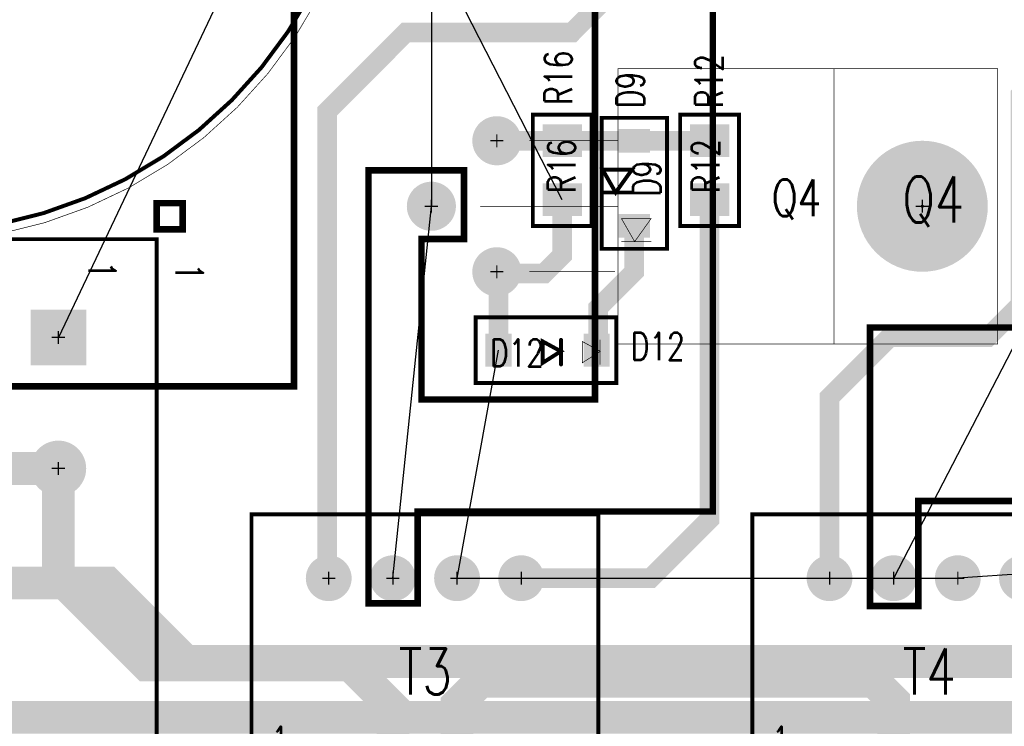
# Model space of a CAD drawing. Extents: x -4.8 to 11.7, y -3.6 to 8.1.
# Tile 38 of 53: x 0.7 to 2.2, y 3.1 to 4.1. Entities that reach past the tile are written whole.
import ezdxf
from ezdxf.enums import TextEntityAlignment as Align

# ---------------------------------------------------------------- set-up
doc = ezdxf.new("R2010")
doc.units = 0
for name, pattern in [('SIG_104', [2, 1, 1]), ('SIG_148', [2, 1, 1]), ('SIG_2', [2, 1, 1]), ('SIG_33', [2, 1, 1]), ('SIG_34', [2, 1, 1]), ('SIG_35', [2, 1, 1]), ('SIG_37', [2, 1, 1]), ('SIG_4', [2, 1, 1]), ('SIG_40', [2, 1, 1]), ('SIG_8', [2, 1, 1]), ('SIG_9', [2, 1, 1])]:
    doc.linetypes.add(name, pattern=pattern)
for name, color, linetype in [('2D_LINE_02', 231, 'CONTINUOUS'), ('COPPER_01', 1, 'CONTINUOUS'), ('COPPER_04', 5, 'CONTINUOUS'), ('DRIL_NPLTE_THRU_01', 16, 'CONTINUOUS'), ('DRIL_NPLTE_THRU_04', 176, 'CONTINUOUS'), ('DRIL_PLTE_THRU_01', 16, 'CONTINUOUS'), ('DRIL_PLTE_THRU_04', 176, 'CONTINUOUS'), ('DRIL_SYMBOL', 254, 'CONTINUOUS'), ('LINK_00', 2, 'CONTINUOUS'), ('PADS_BOT', 5, 'CONTINUOUS'), ('PADS_INNER', 1, 'CONTINUOUS'), ('PADS_TOP', 1, 'CONTINUOUS'), ('PART_NAME_123', 255, 'CONTINUOUS'), ('PART_NAME_129', 2, 'CONTINUOUS'), ('PART_TOP_2DLINE_123', 255, 'CONTINUOUS'), ('PART_TOP_2DLINE_129', 2, 'CONTINUOUS'), ('PART_TOP_COPPER_123', 255, 'CONTINUOUS'), ('PART_TOP_COPPER_129', 2, 'CONTINUOUS'), ('PART_TOP_TEXT_123', 255, 'CONTINUOUS'), ('PART_TOP_TEXT_129', 2, 'CONTINUOUS'), ('TRACE_01', 1, 'CONTINUOUS'), ('TRACE_04', 5, 'CONTINUOUS')]:
    doc.layers.add(name, color=color, linetype=linetype)
doc.styles.add('W0$001', font='simplex', dxfattribs={"width": 0.75})
doc.styles.add('W0$006', font='simplex', dxfattribs={"width": 0.75})
doc.styles.add('W0$008', font='simplex', dxfattribs={"width": 0.75})

# ---------------------------------------------------------------- blocks, each defined once
blk = doc.blocks.new('DRAWING_276')
at = {"layer": '2D_LINE_02', "const_width": 0.05}
blk.add_lwpolyline([(0.0746, 0.0502), (4.145, 0.0502), (4.145, -0.675), (3.4351, -0.675), (3.4351, -0.9951), (3.57, -0.9951), (3.57, -4.45), (2.89, -4.45), (2.89, -3.38), (0.0746, -3.38)], close=True, dxfattribs=at)
blk = doc.blocks.new('SMOOTH_0$01')
at = {"const_width": 0.005}
blk.add_lwpolyline([(-0.0025, 0, 1), (0.0025, 0, 1)], format="xyb", close=True, dxfattribs=at)
blk = doc.blocks.new('COPPER_274')
at = {"layer": 'COPPER_04', "const_width": 0.01}
blk.add_lwpolyline([(0, 0.1442), (-1.127, 0.1442), (-1.127, -0.3561), (-1.307, -0.3561), (-1.307, -0.5011), (-1.046, -0.5011), (-1.046, -0.8861), (-1.204, -0.8861), (-1.204, -0.9761), (-1.017, -0.9761), (-1.017, -1.1911), (-1.3039, -1.1911), (-1.3039, -1.3311), (-1.009, -1.3311), (-1.009, -2.126), (-1.2739, -2.126), (-1.2739, -1.8811), (-1.2089, -1.8811), (-1.2089, -1.7761), (-1.355, -1.7761), (-1.355, -2.437), (-1.28, -2.437), (-1.28, -2.297), (-0.8289, -2.297), (-0.8289, -0.0961), (0, -0.0961)], close=True, dxfattribs=at)
at = {"layer": 'COPPER_04'}
for p in [(-1.127, 0.1442), (0, 0.1442), (-0.8289, -0.0961), (0, -0.0961), (-1.307, -0.3561), (-1.127, -0.3561), (-1.307, -0.5011), (-1.046, -0.5011), (-1.204, -0.8861), (-1.046, -0.8861), (-1.204, -0.9761), (-1.017, -0.9761), (-1.3039, -1.1911), (-1.017, -1.1911), (-1.3039, -1.3311), (-1.009, -1.3311), (-1.355, -1.7761), (-1.2089, -1.7761), (-1.2739, -1.8811), (-1.2089, -1.8811), (-1.2739, -2.126), (-1.009, -2.126), (-1.28, -2.297), (-0.8289, -2.297), (-1.355, -2.437), (-1.28, -2.437)]:
    blk.add_blockref('SMOOTH_0$01', p, dxfattribs=at)
blk = doc.blocks.new('COPPER_275')
at = {"layer": 'COPPER_04', "const_width": 0.01}
blk.add_lwpolyline([(-0.824, -2.0041), (-1.3539, -2.0041), (-1.3539, -2.4291), (-1.28, -2.4291), (-1.28, -2.269), (-0.7246, -2.269)], dxfattribs=at)
at = {"layer": 'COPPER_04'}
for p in [(-1.3539, -2.0041), (-1.28, -2.269), (-1.3539, -2.4291), (-1.28, -2.4291)]:
    blk.add_blockref('SMOOTH_0$01', p, dxfattribs=at)
blk = doc.blocks.new('COPPER_290')
at = {"layer": 'COPPER_01', "const_width": 0.01}
blk.add_lwpolyline([(-0.7254, -1.3248), (-0.2599, -1.3248), (-0.2599, -0.1), (0, -0.1), (0, 0), (-0.035, 0), (-0.035, 0.1499), (0.8301, 0.1499), (0.8301, -0.0901), (0.9951, -0.0901)], dxfattribs=at)
at = {"layer": 'COPPER_01'}
blk.add_blockref('SMOOTH_0$01', (-0.2599, -1.3248), dxfattribs=at)
blk = doc.blocks.new('SMOOTH_0$006')
at = {"const_width": 0.003}
blk.add_lwpolyline([(-0.0015, 0, 1), (0.0015, 0, 1)], format="xyb", close=True, dxfattribs=at)
blk = doc.blocks.new('SMOOTH_0$001')
at = {"const_width": 0.0005}
blk.add_lwpolyline([(-0.00025, 0, 1), (0.00025, 0, 1)], format="xyb", close=True, dxfattribs=at)
blk = doc.blocks.new('PART_BODY_TOP_194')
at = {"layer": 'PART_TOP_2DLINE_123', "const_width": 0.006}
blk.add_lwpolyline([(0.085, 0.045), (0.085, -0.045), (-0.085, -0.045), (-0.085, 0.045)], close=True, dxfattribs=at)
at = {"layer": 'PART_TOP_2DLINE_129', "const_width": 0.001}
blk.add_lwpolyline([(0.085, 0.045), (0.085, -0.045), (-0.085, -0.045), (-0.085, 0.045)], close=True, dxfattribs=at)
at = {"layer": 'PART_TOP_2DLINE_123'}
for p in [(-0.085, 0.045), (0.085, 0.045), (-0.085, -0.045), (0.085, -0.045)]:
    blk.add_blockref('SMOOTH_0$006', p, dxfattribs=at)
at = {"layer": 'PART_TOP_2DLINE_129'}
for p in [(-0.085, 0.045), (0.085, 0.045), (-0.085, -0.045), (0.085, -0.045)]:
    blk.add_blockref('SMOOTH_0$001', p, dxfattribs=at)
blk = doc.blocks.new('DRIL_HOLE_0')
blk.add_lwpolyline([(0, 0, 1), (0, 0, 1)], format="xyb", close=True)
blk = doc.blocks.new('PAD_0')
blk.add_lwpolyline([(0, 0, 1), (0, 0, 1)], format="xyb", close=True)
blk = doc.blocks.new('PAD_2')
at = {"const_width": 0.05}
blk.add_lwpolyline([(-0.03, 0), (0.03, 0)], dxfattribs=at)
blk = doc.blocks.new('STK_TOP_29')
at = {"layer": 'DRIL_NPLTE_THRU_01'}
blk.add_blockref('DRIL_HOLE_0', (0, 0), dxfattribs=at)
at = {"layer": 'DRIL_NPLTE_THRU_04'}
blk.add_blockref('DRIL_HOLE_0', (0, 0), dxfattribs=at)
at = {"layer": 'PADS_BOT'}
blk.add_blockref('PAD_0', (0, 0), dxfattribs=at)
at = {"layer": 'PADS_INNER'}
blk.add_blockref('PAD_0', (0, 0), dxfattribs=at)
at = {"layer": 'PADS_TOP', "rotation": 90}
blk.add_blockref('PAD_2', (0, 0), dxfattribs=at)
blk = doc.blocks.new('SYM_TOP_27')
for name, p in [('PART_BODY_TOP_194', (0, 0)), ('STK_TOP_29', (-0.045, 0)), ('STK_TOP_29', (0.045, 0))]:
    blk.add_blockref(name, p)
blk = doc.blocks.new('PART_TOP_7')
blk.add_blockref('SYM_TOP_27', (0, 0))
at = {"layer": 'PART_NAME_123', "style": 'W0$006', "width": 0.75}
blk.add_text('R12', height=0.042, dxfattribs=at).set_placement((0.095, -0.02))
at = {"layer": 'PART_NAME_129', "style": 'W0$001', "width": 0.75}
blk.add_text('R12', height=0.042, dxfattribs=at).set_placement((-0.035, -0.015))
blk = doc.blocks.new('SMOOTH_0$0011')
at = {"const_width": 0.00055}
blk.add_lwpolyline([(-0.0003, 0, 1), (0.0003, 0, 1)], format="xyb", close=True, dxfattribs=at)
blk = doc.blocks.new('PART_BODY_TOP_189')
at = {"layer": 'PART_TOP_2DLINE_123', "const_width": 0.006}
for points in [[(0.107, 0.05), (-0.108, 0.05), (-0.108, -0.05), (0.107, -0.05)], [(0.0043, -0.0133), (-0.0232, 0.0017), (0.0043, 0.0192)]]:
    blk.add_lwpolyline(points, close=True, dxfattribs=at)
blk.add_lwpolyline([(-0.0236, 0.0217), (-0.0236, -0.0158)], dxfattribs=at)
at = {"layer": 'PART_TOP_2DLINE_129'}
for points, const_width in [([(0.107, 0.05), (-0.108, 0.05), (-0.108, -0.05), (0.107, -0.05)], 0.0011), ([(-0.0561, -0.0133), (-0.0836, 0.0017), (-0.0561, 0.0192)], 0.001)]:
    blk.add_lwpolyline(points, close=True, dxfattribs=dict(at, const_width=const_width))
at = {"layer": 'PART_TOP_2DLINE_129', "const_width": 0.001}
blk.add_lwpolyline([(-0.0832, 0.0217), (-0.0832, -0.0158)], dxfattribs=at)
at = {"layer": 'PART_TOP_2DLINE_123'}
for p in [(-0.108, 0.05), (0.107, 0.05), (-0.0236, 0.0217), (0.0043, 0.0192), (-0.0232, 0.0017), (-0.0236, -0.0158), (0.0043, -0.0133), (-0.108, -0.05), (0.107, -0.05)]:
    blk.add_blockref('SMOOTH_0$006', p, dxfattribs=at)
at = {"layer": 'PART_TOP_2DLINE_129'}
for name, p in [('SMOOTH_0$0011', (-0.108, 0.05)), ('SMOOTH_0$0011', (0.107, 0.05)), ('SMOOTH_0$001', (-0.0832, 0.0217)), ('SMOOTH_0$001', (-0.0561, 0.0192)), ('SMOOTH_0$001', (-0.0836, 0.0017)), ('SMOOTH_0$001', (-0.0561, -0.0133)), ('SMOOTH_0$001', (-0.0832, -0.0158)), ('SMOOTH_0$0011', (-0.108, -0.05)), ('SMOOTH_0$0011', (0.107, -0.05))]:
    blk.add_blockref(name, p, dxfattribs=at)
blk = doc.blocks.new('PAD_12')
at = {"const_width": 0.04}
blk.add_lwpolyline([(-0.025, 0), (0.025, 0)], dxfattribs=at)
blk = doc.blocks.new('STK_TOP_31')
at = {"layer": 'DRIL_NPLTE_THRU_01'}
blk.add_blockref('DRIL_HOLE_0', (0, 0), dxfattribs=at)
at = {"layer": 'DRIL_NPLTE_THRU_04'}
blk.add_blockref('DRIL_HOLE_0', (0, 0), dxfattribs=at)
at = {"layer": 'PADS_BOT'}
blk.add_blockref('PAD_0', (0, 0), dxfattribs=at)
at = {"layer": 'PADS_INNER'}
blk.add_blockref('PAD_0', (0, 0), dxfattribs=at)
at = {"layer": 'PADS_TOP', "rotation": 90}
blk.add_blockref('PAD_12', (0, 0), dxfattribs=at)
blk = doc.blocks.new('SYM_TOP_22')
for name, p in [('PART_BODY_TOP_189', (0, 0)), ('STK_TOP_31', (-0.078, 0)), ('STK_TOP_31', (0.072, 0))]:
    blk.add_blockref(name, p)
blk = doc.blocks.new('PART_TOP_9')
blk.add_blockref('SYM_TOP_22', (0, 0))
at = {"layer": 'PART_NAME_123', "style": 'W0$006', "width": 0.75}
blk.add_text('D12', height=0.042, rotation=180, dxfattribs=at).set_placement((-0.13, 0.015))
at = {"layer": 'PART_NAME_129', "style": 'W0$001', "width": 0.75}
blk.add_text('D12', height=0.042, rotation=180, dxfattribs=at).set_placement((0.085, 0.025))
blk = doc.blocks.new('PART_TOP_23')
blk.add_blockref('SYM_TOP_27', (0, 0))
at = {"layer": 'PART_NAME_123', "style": 'W0$006', "width": 0.75}
blk.add_text('R16', height=0.042, rotation=180, dxfattribs=at).set_placement((-0.1, 0.015))
at = {"layer": 'PART_NAME_129', "style": 'W0$001', "width": 0.75}
blk.add_text('R16', height=0.042, rotation=180, dxfattribs=at).set_placement((0.035, 0.02))
blk = doc.blocks.new('PART_BODY_TOP_180')
at = {"layer": 'PART_TOP_2DLINE_123', "const_width": 0.006}
blk.add_lwpolyline([(-0.265, 0.245), (0.265, 0.245), (0.265, -0.245), (-0.265, -0.245)], close=True, dxfattribs=at)
at = {"layer": 'PART_TOP_2DLINE_129', "const_width": 0.001}
blk.add_lwpolyline([(-0.265, 0.245), (0.265, 0.245), (0.265, -0.245), (-0.265, -0.245)], close=True, dxfattribs=at)
at = {"layer": 'PART_TOP_COPPER_123', "const_width": 0.01}
blk.add_lwpolyline([(-0.322, -0.1375), (-0.272, -0.1375), (-0.272, -0.1875), (-0.322, -0.1875)], close=True, dxfattribs=at)
at = {"layer": 'PART_TOP_2DLINE_123'}
for p in [(-0.265, 0.245), (0.265, 0.245), (-0.265, -0.245), (0.265, -0.245)]:
    blk.add_blockref('SMOOTH_0$006', p, dxfattribs=at)
at = {"layer": 'PART_TOP_2DLINE_129'}
for p in [(-0.265, 0.245), (0.265, 0.245), (-0.265, -0.245), (0.265, -0.245)]:
    blk.add_blockref('SMOOTH_0$001', p, dxfattribs=at)
at = {"layer": 'PART_TOP_COPPER_123'}
for p in [(-0.322, -0.1375), (-0.272, -0.1375), (-0.322, -0.1875), (-0.272, -0.1875)]:
    blk.add_blockref('SMOOTH_0$01', p, dxfattribs=at)
at = {"layer": 'PART_TOP_TEXT_129', "style": 'W0$001', "width": 0.75}
blk.add_text('1', height=0.042, dxfattribs=at).set_placement((-0.235, -0.1209))
blk = doc.blocks.new('DRIL_SYMBOL_0$04')
at = {"layer": 'DRIL_SYMBOL', "const_width": 0.002}
for points in [[(-0.01, 0), (0.01, 0)], [(0, -0.01), (0, 0.01)]]:
    blk.add_lwpolyline(points, dxfattribs=at)
blk = doc.blocks.new('DRIL_HOLE_0$04')
at = {"const_width": 0.02}
blk.add_lwpolyline([(-0.01, 0, 1), (0.01, 0, 1)], format="xyb", close=True, dxfattribs=at)
blk.add_blockref('DRIL_SYMBOL_0$04', (0, 0))
blk = doc.blocks.new('PAD_3')
at = {"const_width": 0.035}
blk.add_lwpolyline([(0, -0.0175, 1), (0, 0.0175, 1)], format="xyb", close=True, dxfattribs=at)
blk = doc.blocks.new('PAD_23')
at = {"const_width": 0.07}
blk.add_lwpolyline([(-0.035, 0), (0.035, 0)], dxfattribs=at)
blk = doc.blocks.new('STK_TOP_17')
at = {"layer": 'DRIL_PLTE_THRU_01'}
blk.add_blockref('DRIL_HOLE_0$04', (0, 0), dxfattribs=at)
at = {"layer": 'DRIL_PLTE_THRU_04'}
blk.add_blockref('DRIL_HOLE_0$04', (0, 0), dxfattribs=at)
at = {"layer": 'PADS_BOT'}
blk.add_blockref('PAD_23', (0, 0), dxfattribs=at)
at = {"layer": 'PADS_INNER'}
blk.add_blockref('PAD_3', (0, 0), dxfattribs=at)
at = {"layer": 'PADS_TOP'}
blk.add_blockref('PAD_23', (0, 0), dxfattribs=at)
blk = doc.blocks.new('STK_TOP_16')
at = {"layer": 'DRIL_PLTE_THRU_01'}
blk.add_blockref('DRIL_HOLE_0$04', (0, 0), dxfattribs=at)
at = {"layer": 'DRIL_PLTE_THRU_04'}
blk.add_blockref('DRIL_HOLE_0$04', (0, 0), dxfattribs=at)
at = {"layer": 'PADS_BOT'}
blk.add_blockref('PAD_3', (0, 0), dxfattribs=at)
at = {"layer": 'PADS_INNER'}
blk.add_blockref('PAD_3', (0, 0), dxfattribs=at)
at = {"layer": 'PADS_TOP'}
blk.add_blockref('PAD_3', (0, 0), dxfattribs=at)
blk = doc.blocks.new('SYM_TOP_13')
for name, p in [('PART_BODY_TOP_180', (0, 0)), ('STK_TOP_16', (-0.147, 0.1475)), ('STK_TOP_16', (-0.049, 0.1475)), ('STK_TOP_16', (0.049, 0.1475)), ('STK_TOP_16', (0.147, 0.1475)), ('STK_TOP_17', (-0.147, -0.1475)), ('STK_TOP_16', (-0.049, -0.1475)), ('STK_TOP_16', (0.049, -0.1475)), ('STK_TOP_16', (0.147, -0.1475))]:
    blk.add_blockref(name, p)
blk = doc.blocks.new('PART_TOP_35')
blk.add_blockref('SYM_TOP_13', (0, 0))
at = {"layer": 'PART_NAME_123', "style": 'W0$006', "width": 0.75}
blk.add_text('T4', height=0.042, dxfattribs=at).set_placement((-0.24, -0.305))
at = {"layer": 'PART_NAME_129', "style": 'W0$001', "width": 0.75}
blk.add_text('T4', height=0.07, dxfattribs=at).set_placement((-0.035, -0.03))
blk = doc.blocks.new('PART_BODY_TOP_195')
at = {"layer": 'PART_TOP_2DLINE_123', "const_width": 0.006}
for points in [[(-0.1, 0.05), (-0.1, -0.05), (0.1, -0.05), (0.1, 0.05)], [(-0.021, -0.0485), (-0.021, -0.0035), (0.014, -0.0285)]]:
    blk.add_lwpolyline(points, close=True, dxfattribs=at)
blk.add_lwpolyline([(0.014, -0.0485), (0.014, -0.0035)], dxfattribs=at)
at = {"layer": 'PART_TOP_2DLINE_129', "const_width": 0.001}
for points in [[(-0.1, 0.05), (-0.1, -0.05), (0.1, -0.05), (0.1, 0.05)], [(0.054, -0.0195), (0.054, 0.0255), (0.089, 0.0005)]]:
    blk.add_lwpolyline(points, close=True, dxfattribs=at)
blk.add_lwpolyline([(0.089, -0.0195), (0.089, 0.0255)], dxfattribs=at)
at = {"layer": 'PART_TOP_2DLINE_123'}
for p in [(-0.1, 0.05), (0.1, 0.05), (-0.021, -0.0035), (0.014, -0.0035), (0.014, -0.0285), (-0.1, -0.05), (-0.021, -0.0485), (0.014, -0.0485), (0.1, -0.05)]:
    blk.add_blockref('SMOOTH_0$006', p, dxfattribs=at)
at = {"layer": 'PART_TOP_2DLINE_129'}
for p in [(-0.1, 0.05), (0.1, 0.05), (0.054, 0.0255), (0.089, 0.0255), (0.089, 0.0005), (0.054, -0.0195), (0.089, -0.0195), (-0.1, -0.05), (0.1, -0.05)]:
    blk.add_blockref('SMOOTH_0$001', p, dxfattribs=at)
blk = doc.blocks.new('PAD_10')
at = {"const_width": 0.036}
blk.add_lwpolyline([(-0.024, 0), (0.024, 0)], dxfattribs=at)
blk = doc.blocks.new('STK_TOP_39')
at = {"layer": 'DRIL_NPLTE_THRU_01'}
blk.add_blockref('DRIL_HOLE_0', (0, 0), dxfattribs=at)
at = {"layer": 'DRIL_NPLTE_THRU_04'}
blk.add_blockref('DRIL_HOLE_0', (0, 0), dxfattribs=at)
at = {"layer": 'PADS_BOT'}
blk.add_blockref('PAD_0', (0, 0), dxfattribs=at)
at = {"layer": 'PADS_INNER'}
blk.add_blockref('PAD_0', (0, 0), dxfattribs=at)
at = {"layer": 'PADS_TOP', "rotation": 90}
blk.add_blockref('PAD_10', (0, 0), dxfattribs=at)
blk = doc.blocks.new('SYM_TOP_28')
for name, p in [('PART_BODY_TOP_195', (0, 0)), ('STK_TOP_39', (-0.065, 0)), ('STK_TOP_39', (0.065, 0))]:
    blk.add_blockref(name, p)
blk = doc.blocks.new('PART_TOP_39')
blk.add_blockref('SYM_TOP_28', (0, 0))
at = {"layer": 'PART_NAME_123', "style": 'W0$006', "width": 0.75}
blk.add_text('D9', height=0.042, rotation=180, dxfattribs=at).set_placement((-0.115, 0.015))
at = {"layer": 'PART_NAME_129', "style": 'W0$001', "width": 0.75}
blk.add_text('D9', height=0.042, rotation=180, dxfattribs=at).set_placement((0.02, 0.04))
blk = doc.blocks.new('PART_TOP_60')
blk.add_blockref('SYM_TOP_13', (0, 0))
at = {"layer": 'PART_NAME_123', "style": 'W0$006', "width": 0.75}
blk.add_text('T3', height=0.042, dxfattribs=at).set_placement((-0.24, -0.305))
at = {"layer": 'PART_NAME_129', "style": 'W0$001', "width": 0.75}
blk.add_text('T3', height=0.07, dxfattribs=at).set_placement((-0.04, -0.03))
blk = doc.blocks.new('PART_BODY_TOP_181')
at = {"layer": 'PART_TOP_2DLINE_123', "const_width": 0.006}
blk.add_lwpolyline([(0.69, -0.202, 1), (-0.69, -0.202, 1)], format="xyb", close=True, dxfattribs=at)
at = {"layer": 'PART_TOP_2DLINE_129', "const_width": 0.001}
blk.add_lwpolyline([(0.705, -0.2, 1), (-0.705, -0.2, 1)], format="xyb", close=True, dxfattribs=at)
at = {"layer": 'PART_TOP_TEXT_123', "style": 'W0$006', "width": 0.75}
blk.add_text('+', height=0.07, dxfattribs=at).set_placement((0.315, 0.4331))
at = {"layer": 'PART_TOP_TEXT_129', "style": 'W0$001', "width": 0.75}
blk.add_text('+', height=0.07, dxfattribs=at).set_placement((0.3543, 0.4331))
blk = doc.blocks.new('DRIL_SYMBOL_0$085')
at = {"layer": 'DRIL_SYMBOL', "const_width": 0.002}
for points in [[(-0.01, 0), (0.01, 0)], [(0, -0.01), (0, 0.01)]]:
    blk.add_lwpolyline(points, dxfattribs=at)
blk = doc.blocks.new('DRIL_HOLE_0$085')
at = {"const_width": 0.0425}
blk.add_lwpolyline([(-0.02125, 0, 1), (0.02125, 0, 1)], format="xyb", close=True, dxfattribs=at)
blk.add_blockref('DRIL_SYMBOL_0$085', (0, 0))
blk = doc.blocks.new('PAD_42')
at = {"const_width": 0.075}
blk.add_lwpolyline([(0, -0.0375, 1), (0, 0.0375, 1)], format="xyb", close=True, dxfattribs=at)
blk = doc.blocks.new('PAD_45')
at = {"const_width": 0.15}
blk.add_lwpolyline([(-0.075, 0), (0.075, 0)], dxfattribs=at)
blk = doc.blocks.new('STK_TOP_18')
at = {"layer": 'DRIL_PLTE_THRU_01'}
blk.add_blockref('DRIL_HOLE_0$085', (0, 0), dxfattribs=at)
at = {"layer": 'DRIL_PLTE_THRU_04'}
blk.add_blockref('DRIL_HOLE_0$085', (0, 0), dxfattribs=at)
at = {"layer": 'PADS_BOT'}
blk.add_blockref('PAD_45', (0, 0), dxfattribs=at)
at = {"layer": 'PADS_INNER'}
blk.add_blockref('PAD_42', (0, 0), dxfattribs=at)
at = {"layer": 'PADS_TOP'}
blk.add_blockref('PAD_45', (0, 0), dxfattribs=at)
blk = doc.blocks.new('STK_TOP_19')
at = {"layer": 'DRIL_PLTE_THRU_01'}
blk.add_blockref('DRIL_HOLE_0$085', (0, 0), dxfattribs=at)
at = {"layer": 'DRIL_PLTE_THRU_04'}
blk.add_blockref('DRIL_HOLE_0$085', (0, 0), dxfattribs=at)
at = {"layer": 'PADS_BOT'}
blk.add_blockref('PAD_42', (0, 0), dxfattribs=at)
at = {"layer": 'PADS_INNER'}
blk.add_blockref('PAD_42', (0, 0), dxfattribs=at)
at = {"layer": 'PADS_TOP'}
blk.add_blockref('PAD_42', (0, 0), dxfattribs=at)
blk = doc.blocks.new('SYM_TOP_14')
for name, p in [('PART_BODY_TOP_181', (0, 0)), ('STK_TOP_18', (0, 0)), ('STK_TOP_19', (0, -0.4))]:
    blk.add_blockref(name, p)
blk = doc.blocks.new('PART_TOP_71')
blk.add_blockref('SYM_TOP_14', (0, 0))
at = {"layer": 'PART_NAME_123', "style": 'W0$006', "width": 0.75}
blk.add_text('C3', height=0.042, dxfattribs=at).set_placement((0.4331, 0.3937))
at = {"layer": 'PART_NAME_129', "style": 'W0$001', "width": 0.75}
blk.add_text('C3', height=0.14, rotation=270, dxfattribs=at).set_placement((-0.055, -0.12))
blk = doc.blocks.new('PART_BODY_TOP_268')
at = {"layer": 'PART_TOP_2DLINE_129', "const_width": 0.001}
blk.add_lwpolyline([(-0.21, -0.465), (0.21, -0.465), (0.21, 0.115), (-0.21, 0.115)], close=True, dxfattribs=at)
blk.add_lwpolyline([(-0.21, -0.465), (0.21, -0.465), (0.21, 0.115), (-0.21, 0.115)], close=True, dxfattribs=at)
for points in [[(-0.21, -0.135), (0.21, -0.135)], [(-0.21, -0.135), (0.21, -0.135)], [(-0.1, -0.6), (-0.1, -0.465)], [(0, -0.675), (0, -0.465)], [(0, -0.675), (0, -0.465)], [(0.1, -0.6), (0.1, -0.47)]]:
    blk.add_lwpolyline(points, dxfattribs=at)
at = {"layer": 'PART_TOP_2DLINE_129'}
for p in [(-0.21, 0.115), (-0.21, 0.115), (0.21, 0.115), (0.21, 0.115), (-0.21, -0.135), (-0.21, -0.135), (0.21, -0.135), (0.21, -0.135), (-0.21, -0.465), (-0.21, -0.465), (-0.1, -0.465), (0, -0.465), (0, -0.465), (0.21, -0.465), (0.21, -0.465), (0.1, -0.47), (-0.1, -0.6), (0.1, -0.6), (0, -0.675), (0, -0.675)]:
    blk.add_blockref('SMOOTH_0$001', p, dxfattribs=at)
blk = doc.blocks.new('DRIL_SYMBOL_0$042')
at = {"layer": 'DRIL_SYMBOL', "const_width": 0.002}
for points in [[(-0.01, 0), (0.01, 0)], [(0, -0.01), (0, 0.01)]]:
    blk.add_lwpolyline(points, dxfattribs=at)
blk = doc.blocks.new('DRIL_HOLE_0$042')
at = {"const_width": 0.021}
blk.add_lwpolyline([(-0.0105, 0, 1), (0.0105, 0, 1)], format="xyb", close=True, dxfattribs=at)
blk.add_blockref('DRIL_SYMBOL_0$042', (0, 0))
blk = doc.blocks.new('PAD_103')
at = {"const_width": 0.0375}
blk.add_lwpolyline([(0, -0.01875, 1), (0, 0.01875, 1)], format="xyb", close=True, dxfattribs=at)
blk = doc.blocks.new('STK_TOP_132')
at = {"layer": 'DRIL_PLTE_THRU_01'}
blk.add_blockref('DRIL_HOLE_0$042', (0, 0), dxfattribs=at)
at = {"layer": 'DRIL_PLTE_THRU_04'}
blk.add_blockref('DRIL_HOLE_0$042', (0, 0), dxfattribs=at)
at = {"layer": 'PADS_BOT'}
blk.add_blockref('PAD_103', (0, 0), dxfattribs=at)
at = {"layer": 'PADS_INNER'}
blk.add_blockref('PAD_103', (0, 0), dxfattribs=at)
at = {"layer": 'PADS_TOP'}
blk.add_blockref('PAD_103', (0, 0), dxfattribs=at)
blk = doc.blocks.new('DRIL_SYMBOL_0$2')
at = {"layer": 'DRIL_SYMBOL', "const_width": 0.002}
for points in [[(-0.01, 0), (0.01, 0)], [(0, -0.01), (0, 0.01)]]:
    blk.add_lwpolyline(points, dxfattribs=at)
blk = doc.blocks.new('DRIL_HOLE_0$2')
at = {"const_width": 0.1}
blk.add_lwpolyline([(-0.05, 0, 1), (0.05, 0, 1)], format="xyb", close=True, dxfattribs=at)
blk.add_blockref('DRIL_SYMBOL_0$2', (0, 0))
blk = doc.blocks.new('PAD_117')
at = {"const_width": 0.0025}
blk.add_lwpolyline([(0, -0.00125, 1), (0, 0.00125, 1)], format="xyb", close=True, dxfattribs=at)
blk = doc.blocks.new('STK_TOP_229')
at = {"layer": 'DRIL_NPLTE_THRU_01'}
blk.add_blockref('DRIL_HOLE_0$2', (0, 0), dxfattribs=at)
at = {"layer": 'DRIL_NPLTE_THRU_04'}
blk.add_blockref('DRIL_HOLE_0$2', (0, 0), dxfattribs=at)
at = {"layer": 'PADS_BOT'}
blk.add_blockref('PAD_117', (0, 0), dxfattribs=at)
at = {"layer": 'PADS_INNER'}
blk.add_blockref('PAD_117', (0, 0), dxfattribs=at)
at = {"layer": 'PADS_TOP'}
blk.add_blockref('PAD_117', (0, 0), dxfattribs=at)
blk = doc.blocks.new('SYM_TOP_101')
for name, p in [('PART_BODY_TOP_268', (0, 0)), ('STK_TOP_229', (0, 0)), ('STK_TOP_132', (-0.1, -0.65)), ('STK_TOP_132', (0.1, -0.65)), ('STK_TOP_132', (0, -0.75))]:
    blk.add_blockref(name, p)
blk = doc.blocks.new('PART_TOP_275')
blk.add_blockref('SYM_TOP_101', (0, 0))
at = {"layer": 'PART_NAME_123', "style": 'W0$008', "width": 0.75}
blk.add_text('Q4', height=0.056, rotation=90, dxfattribs=at).set_placement((0.015, -0.23))
at = {"layer": 'PART_NAME_129', "style": 'W0$001', "width": 0.75}
blk.add_text('Q4', height=0.07, rotation=90, dxfattribs=at).set_placement((0.0247, -0.0305))
blk = doc.blocks.new('PART_BODY_TOP_186')
at = {"layer": 'PART_TOP_2DLINE_123', "const_width": 0.006}
blk.add_lwpolyline([(0.5, 0.4), (-0.5, 0.4), (-0.5, -0.4), (0.5, -0.4)], close=True, dxfattribs=at)
at = {"layer": 'PART_TOP_2DLINE_129', "const_width": 0.001}
blk.add_lwpolyline([(0.5, 0.4), (-0.5, 0.4), (-0.5, -0.4), (0.5, -0.4)], close=True, dxfattribs=at)
at = {"layer": 'PART_TOP_COPPER_123', "const_width": 0.01}
blk.add_lwpolyline([(-0.555, 0.44), (-0.515, 0.44), (-0.515, 0.4), (-0.555, 0.4)], close=True, dxfattribs=at)
at = {"layer": 'PART_TOP_COPPER_129', "const_width": 0.01}
blk.add_lwpolyline([(-0.555, 0.44), (-0.515, 0.44), (-0.515, 0.4), (-0.555, 0.4)], close=True, dxfattribs=at)
at = {"layer": 'PART_TOP_2DLINE_123'}
for p in [(-0.5, 0.4), (0.5, 0.4), (-0.5, -0.4), (0.5, -0.4)]:
    blk.add_blockref('SMOOTH_0$006', p, dxfattribs=at)
at = {"layer": 'PART_TOP_2DLINE_129'}
for p in [(-0.5, 0.4), (0.5, 0.4), (-0.5, -0.4), (0.5, -0.4)]:
    blk.add_blockref('SMOOTH_0$001', p, dxfattribs=at)
at = {"layer": 'PART_TOP_COPPER_123'}
for p in [(-0.555, 0.44), (-0.515, 0.44), (-0.555, 0.4), (-0.515, 0.4)]:
    blk.add_blockref('SMOOTH_0$01', p, dxfattribs=at)
at = {"layer": 'PART_TOP_COPPER_129'}
for p in [(-0.555, 0.44), (-0.515, 0.44), (-0.555, 0.4), (-0.515, 0.4)]:
    blk.add_blockref('SMOOTH_0$01', p, dxfattribs=at)
at = {"layer": 'PART_TOP_TEXT_123', "style": 'W0$006', "width": 0.75}
blk.add_text('1', height=0.042, dxfattribs=at).set_placement((-0.45, 0.45), align=Align.MIDDLE_CENTER)
at = {"layer": 'PART_TOP_TEXT_129', "style": 'W0$001', "width": 0.75}
blk.add_text('1', height=0.042, dxfattribs=at).set_placement((-0.4531, 0.3169), align=Align.MIDDLE_CENTER)
blk = doc.blocks.new('DRIL_SYMBOL_0$052')
at = {"layer": 'DRIL_SYMBOL', "const_width": 0.002}
for points in [[(-0.01, 0), (0.01, 0)], [(0, -0.01), (0, 0.01)]]:
    blk.add_lwpolyline(points, dxfattribs=at)
blk = doc.blocks.new('DRIL_HOLE_0$052')
at = {"const_width": 0.026}
blk.add_lwpolyline([(-0.013, 0, 1), (0.013, 0, 1)], format="xyb", close=True, dxfattribs=at)
blk.add_blockref('DRIL_SYMBOL_0$052', (0, 0))
blk = doc.blocks.new('PAD_35')
at = {"const_width": 0.085}
blk.add_lwpolyline([(-0.0425, 0), (0.0425, 0)], dxfattribs=at)
blk = doc.blocks.new('STK_TOP_27')
at = {"layer": 'DRIL_PLTE_THRU_01'}
blk.add_blockref('DRIL_HOLE_0$052', (0, 0), dxfattribs=at)
at = {"layer": 'DRIL_PLTE_THRU_04'}
blk.add_blockref('DRIL_HOLE_0$052', (0, 0), dxfattribs=at)
at = {"layer": 'PADS_BOT'}
blk.add_blockref('PAD_35', (0, 0), dxfattribs=at)
at = {"layer": 'PADS_INNER'}
blk.add_blockref('PAD_35', (0, 0), dxfattribs=at)
at = {"layer": 'PADS_TOP'}
blk.add_blockref('PAD_35', (0, 0), dxfattribs=at)
blk = doc.blocks.new('PAD_5')
at = {"const_width": 0.0425}
blk.add_lwpolyline([(0, -0.02125, 1), (0, 0.02125, 1)], format="xyb", close=True, dxfattribs=at)
blk = doc.blocks.new('STK_TOP_28')
at = {"layer": 'DRIL_PLTE_THRU_01'}
blk.add_blockref('DRIL_HOLE_0$052', (0, 0), dxfattribs=at)
at = {"layer": 'DRIL_PLTE_THRU_04'}
blk.add_blockref('DRIL_HOLE_0$052', (0, 0), dxfattribs=at)
at = {"layer": 'PADS_BOT'}
blk.add_blockref('PAD_5', (0, 0), dxfattribs=at)
at = {"layer": 'PADS_INNER'}
blk.add_blockref('PAD_5', (0, 0), dxfattribs=at)
at = {"layer": 'PADS_TOP'}
blk.add_blockref('PAD_5', (0, 0), dxfattribs=at)
blk = doc.blocks.new('PAD_141')
at = {"const_width": 0.0355}
blk.add_lwpolyline([(0, -0.01775, 1), (0, 0.01775, 1)], format="xyb", close=True, dxfattribs=at)
blk = doc.blocks.new('STK_TOP_26')
at = {"layer": 'DRIL_PLTE_THRU_01'}
blk.add_blockref('DRIL_HOLE_0$04', (0, 0), dxfattribs=at)
at = {"layer": 'DRIL_PLTE_THRU_04'}
blk.add_blockref('DRIL_HOLE_0$04', (0, 0), dxfattribs=at)
at = {"layer": 'PADS_BOT'}
blk.add_blockref('PAD_141', (0, 0), dxfattribs=at)
at = {"layer": 'PADS_INNER'}
blk.add_blockref('PAD_141', (0, 0), dxfattribs=at)
at = {"layer": 'PADS_TOP'}
blk.add_blockref('PAD_141', (0, 0), dxfattribs=at)
blk = doc.blocks.new('SYM_TOP_19')
for name, p in [('PART_BODY_TOP_186', (0, 0)), ('STK_TOP_27', (-0.35, 0.25)), ('STK_TOP_28', (-0.15, 0.25)), ('STK_TOP_26', (0.35, 0.25)), ('STK_TOP_26', (0.35, 0)), ('STK_TOP_28', (-0.35, -0.25)), ('STK_TOP_28', (-0.15, -0.25)), ('STK_TOP_26', (0.35, -0.25))]:
    blk.add_blockref(name, p)
blk = doc.blocks.new('PART_TOP_276')
blk.add_blockref('SYM_TOP_19', (0, 0))
at = {"layer": 'PART_NAME_123', "style": 'W0$006', "width": 0.75}
blk.add_text('T1', height=0.042, dxfattribs=at).set_placement((-0.4705, -0.4707))
at = {"layer": 'PART_NAME_129', "style": 'W0$001', "width": 0.75}
blk.add_text('T1', height=0.105, rotation=180, dxfattribs=at).set_placement((0.0095, 0.0443))
blk = doc.blocks.new('SMOOTH_0$05')
at = {"const_width": 0.025}
blk.add_lwpolyline([(-0.0125, 0, 1), (0.0125, 0, 1)], format="xyb", close=True, dxfattribs=at)
blk = doc.blocks.new('SMOOTH_0$03')
at = {"const_width": 0.015}
blk.add_lwpolyline([(-0.0075, 0, 1), (0.0075, 0, 1)], format="xyb", close=True, dxfattribs=at)

msp = doc.modelspace()

# ---------------------------------------------------------------- linework, layer by layer
at = {"layer": 'LINK_00', "linetype": 'SIG_4'}
msp.add_line((1.3005, 4.8497), (0.7307, 3.6495), dxfattribs=at)
at = {"layer": 'LINK_00', "linetype": 'SIG_33'}
for p in [(1.3005, 4.4497), (1.2417, 3.282)]:
    msp.add_line(p, (1.3005, 3.8497), dxfattribs=at)
at = {"layer": 'LINK_00', "linetype": 'SIG_8'}
for p, q in [((1.5005, 3.8597), (1.3005, 4.2497)), ((1.3397, 3.282), (1.403, 3.63)), ((2.675, 3.32), (2.1047, 3.282)), ((1.3397, 3.282), (2.1047, 3.282))]:
    msp.add_line(p, q, dxfattribs=at)
at = {"layer": 'LINK_00', "linetype": 'SIG_37'}
msp.add_line((2.0067, 3.282), (2.3005, 3.8497), dxfattribs=at)
at = {"layer": 'TRACE_01', "linetype": 'SIG_40', "const_width": 0.03}
msp.add_lwpolyline([(1.1437, 3.282), (1.1414, 3.2843), (1.1414, 3.9947), (1.2614, 4.1147), (1.515, 4.1147), (1.71, 4.3097), (1.71, 4.8592), (1.7105, 4.8597)], dxfattribs=at)
at = {"layer": 'TRACE_01', "linetype": 'SIG_35', "const_width": 0.03}
msp.add_lwpolyline([(1.9087, 3.282), (1.9087, 3.5581), (2.0004, 3.6498), (2.1504, 3.6498), (2.2004, 3.6998), (2.2004, 4.0197), (2.3404, 4.1597), (2.58, 4.1597), (2.7105, 4.2902), (2.7105, 4.8597)], dxfattribs=at)
at = {"layer": 'TRACE_01', "linetype": 'SIG_9', "const_width": 0.03}
for points in [[(1.5005, 3.9497), (1.4005, 3.9497)], [(1.6105, 3.9497), (1.5005, 3.9497)], [(1.7255, 3.9497), (1.6105, 3.9497)]]:
    msp.add_lwpolyline(points, dxfattribs=at)
at = {"layer": 'TRACE_01', "linetype": 'SIG_8', "const_width": 0.03}
for points in [[(1.403, 3.7472), (1.4727, 3.7472), (1.5005, 3.775), (1.5005, 3.8597)], [(1.403, 3.7472), (1.4005, 3.7497)], [(1.403, 3.63), (1.403, 3.7472)]]:
    msp.add_lwpolyline(points, dxfattribs=at)
at = {"layer": 'TRACE_01', "linetype": 'SIG_34', "const_width": 0.03}
msp.add_lwpolyline([(1.4377, 3.282), (1.6355, 3.282), (1.7255, 3.372), (1.7255, 3.8597)], dxfattribs=at)
at = {"layer": 'TRACE_01', "linetype": 'SIG_148', "const_width": 0.03}
msp.add_lwpolyline([(1.553, 3.63), (1.5555, 3.6325), (1.5555, 3.695), (1.6105, 3.75), (1.6105, 3.8197)], dxfattribs=at)
at = {"layer": 'TRACE_01', "linetype": 'SIG_2', "const_width": 0.05}
msp.add_lwpolyline([(2.3054, 3.1548), (0.9254, 3.1548), (0.8057, 3.2745), (0.5707, 3.2745), (0.4707, 3.3745), (0.4707, 3.5195), (0.3407, 3.6495), (0.2307, 3.6495)], dxfattribs=at)
at = {"layer": 'TRACE_04', "linetype": 'SIG_104', "const_width": 0.05}
for points in [[(0.2307, 3.4495), (0.7307, 3.4495)], [(0.7307, 3.4495), (0.7307, 3.2845), (0.8655, 3.1497), (1.1767, 3.1497), (1.2417, 3.0847), (1.2417, 2.987)], [(1.3397, 2.987), (1.3397, 3.0889), (1.3755, 3.1247), (1.9767, 3.1247), (2.0067, 3.0947), (2.0067, 2.987)]]:
    msp.add_lwpolyline(points, dxfattribs=at)

# ---------------------------------------------------------------- block references
for name, p in [('DRAWING_276', (-0.2996, 6.4498)), ('PART_TOP_60', (1.2907, 3.1345)), ('PART_TOP_35', (2.0557, 3.1345))]:
    msp.add_blockref(name, p)
at = {"linetype": 'SIG_4'}
msp.add_blockref('COPPER_290', (1.3504, 4.8998), dxfattribs=at)
at = {"linetype": 'SIG_33'}
msp.add_blockref('COPPER_274', (2.5594, 5.6808), dxfattribs=at)
at = {"linetype": 'SIG_37'}
msp.add_blockref('COPPER_275', (3.3244, 5.6688), dxfattribs=at)
for name, p, rotation in [('PART_TOP_71', (0.3057, 4.4995), 90), ('PART_TOP_23', (1.5005, 3.9047), 270), ('PART_TOP_7', (1.7255, 3.9047), 90), ('PART_TOP_275', (2.0505, 3.8497), 270), ('PART_TOP_39', (1.6105, 3.8847), 270), ('PART_TOP_276', (0.4807, 3.2995), 270), ('PART_TOP_9', (1.475, 3.63), 180)]:
    msp.add_blockref(name, p, dxfattribs=dict(rotation=rotation))
at = {"layer": 'TRACE_01'}
for name, p in [('SMOOTH_0$03', (1.2614, 4.1147)), ('SMOOTH_0$03', (1.515, 4.1147)), ('SMOOTH_0$03', (1.1414, 3.9947)), ('SMOOTH_0$03', (1.4005, 3.9497)), ('SMOOTH_0$03', (1.5005, 3.9497)), ('SMOOTH_0$03', (1.5005, 3.9497)), ('SMOOTH_0$03', (1.6105, 3.9497)), ('SMOOTH_0$03', (1.6105, 3.9497)), ('SMOOTH_0$03', (1.7255, 3.9497)), ('SMOOTH_0$03', (1.5005, 3.8597)), ('SMOOTH_0$03', (1.7255, 3.8597)), ('SMOOTH_0$03', (1.6105, 3.8197)), ('SMOOTH_0$03', (1.5005, 3.775)), ('SMOOTH_0$03', (1.4005, 3.7497)), ('SMOOTH_0$03', (1.403, 3.7472)), ('SMOOTH_0$03', (1.403, 3.7472)), ('SMOOTH_0$03', (1.403, 3.7472)), ('SMOOTH_0$03', (1.4727, 3.7472)), ('SMOOTH_0$03', (1.6105, 3.75)), ('SMOOTH_0$03', (1.5555, 3.695)), ('SMOOTH_0$03', (2.0004, 3.6498)), ('SMOOTH_0$03', (2.1504, 3.6498)), ('SMOOTH_0$03', (1.403, 3.63)), ('SMOOTH_0$03', (1.553, 3.63)), ('SMOOTH_0$03', (1.5555, 3.6325)), ('SMOOTH_0$03', (1.9087, 3.5581)), ('SMOOTH_0$03', (1.7255, 3.372)), ('SMOOTH_0$05', (0.8057, 3.2745)), ('SMOOTH_0$03', (1.1414, 3.2843)), ('SMOOTH_0$03', (1.1437, 3.282)), ('SMOOTH_0$03', (1.4377, 3.282)), ('SMOOTH_0$03', (1.6355, 3.282)), ('SMOOTH_0$03', (1.9087, 3.282)), ('SMOOTH_0$05', (0.9254, 3.1548))]:
    msp.add_blockref(name, p, dxfattribs=at)
at = {"layer": 'TRACE_04'}
for p in [(0.7307, 3.4495), (0.7307, 3.4495), (0.7307, 3.2845), (0.8655, 3.1497), (1.1767, 3.1497), (1.3755, 3.1247), (1.9767, 3.1247), (1.3397, 3.0889), (2.0067, 3.0947), (1.2417, 3.0847)]:
    msp.add_blockref('SMOOTH_0$05', p, dxfattribs=at)

doc.saveas('drawing.dxf')
